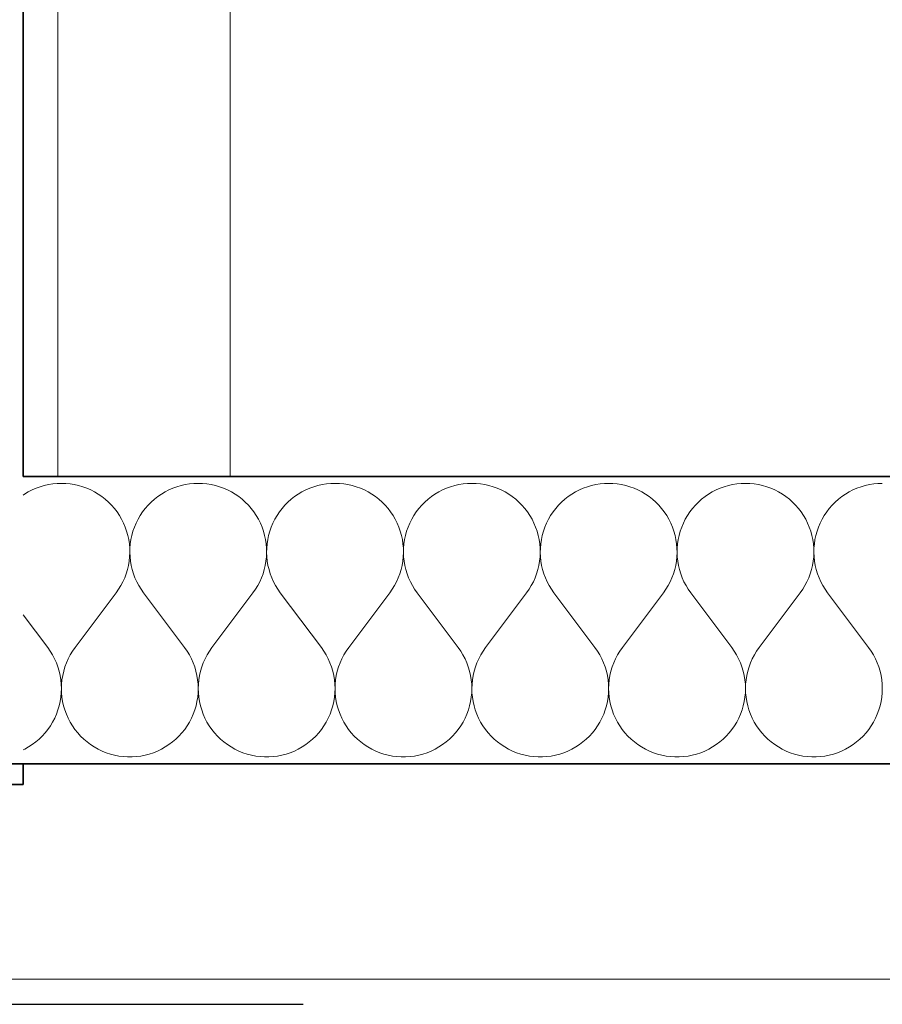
# Model space of a CAD drawing. Header units: millimetres. Extents: x -34676 to 172266, y 39940 to 476087.
# Tile 123 of 256: x 50406 to 51007, y 276975 to 277661. Entities that reach past the tile are written whole.
import ezdxf

# ---------------------------------------------------------------- set-up
doc = ezdxf.new("R2010")
doc.units = ezdxf.units.MM
doc.header["$MEASUREMENT"] = 0
for name, color, linetype in [('#podkład', 252, 'Continuous'), ('- A - ocieplenie', 7, 'Continuous'), ('- ZT- opisy', 7, 'Continuous'), ('Konstrukcja - Ściany zewnętrzne', 7, 'Continuous'), ('Okna Archicada', 7, 'Continuous')]:
    doc.layers.add(name, color=color, linetype=linetype)

# ---------------------------------------------------------------- blocks, each defined once
blk = doc.blocks.new('UHYGFFFF')
at = {"layer": '- A - ocieplenie', "color": 252, "linetype": 'Continuous', "lineweight": 20, "ltscale": 100}
for p, q in [((50041.73, 396182.04), (50041.73, 383482.63)), ((50161.73, 383482.63), (50161.73, 396182.04)), ((50041.73, 383482.63), (50161.73, 383482.63))]:
    blk.add_line(p, q, dxfattribs=at)
at = {"layer": '- A - ocieplenie', "color": 252, "linetype": 'Continuous', "lineweight": 35, "ltscale": 100}
for p, q in [((50017.56, 383482.63), (50017.56, 396062.63)), ((51148.3, 383482.63), (50017.56, 383482.63)), ((50017.56, 383282.63), (51148.3, 383282.63)), ((50017.56, 383268.13), (50017.56, 383282.63)), ((49817.56, 383268.13), (50017.56, 383268.13))]:
    blk.add_line(p, q, dxfattribs=at)
at = {"layer": '- A - ocieplenie', "color": 252, "linetype": 'Continuous', "lineweight": 13, "ltscale": 100}
for p, q in [((50035.23, 383477.02), (50032.29, 383476.35)), ((50038.2, 383477.49), (50035.23, 383477.02)), ((50041.2, 383477.78), (50038.2, 383477.49)), ((50044.21, 383477.87), (50041.2, 383477.78)), ((50047.22, 383477.78), (50044.21, 383477.87)), ((50050.22, 383477.49), (50047.22, 383477.78)), ((50053.19, 383477.02), (50050.22, 383477.49)), ((50056.13, 383476.35), (50053.19, 383477.02)), ((50130.46, 383477.02), (50127.53, 383476.35)), ((50133.44, 383477.49), (50130.46, 383477.02)), ((50136.44, 383477.78), (50133.44, 383477.49)), ((50139.45, 383477.87), (50136.44, 383477.78)), ((50142.46, 383477.78), (50139.45, 383477.87)), ((50145.46, 383477.49), (50142.46, 383477.78)), ((50148.43, 383477.02), (50145.46, 383477.49)), ((50151.37, 383476.35), (50148.43, 383477.02)), ((50225.7, 383477.02), (50222.76, 383476.35)), ((50228.68, 383477.49), (50225.7, 383477.02)), ((50231.68, 383477.78), (50228.68, 383477.49)), ((50234.69, 383477.87), (50231.68, 383477.78)), ((50237.7, 383477.78), (50234.69, 383477.87)), ((50240.7, 383477.49), (50237.7, 383477.78)), ((50243.67, 383477.02), (50240.7, 383477.49)), ((50246.61, 383476.35), (50243.67, 383477.02)), ((50320.94, 383477.02), (50318, 383476.35)), ((50323.92, 383477.49), (50320.94, 383477.02)), ((50326.91, 383477.78), (50323.92, 383477.49)), ((50329.92, 383477.87), (50326.91, 383477.78)), ((50332.94, 383477.78), (50329.92, 383477.87)), ((50335.93, 383477.49), (50332.94, 383477.78)), ((50338.91, 383477.02), (50335.93, 383477.49)), ((50341.85, 383476.35), (50338.91, 383477.02)), ((50416.18, 383477.02), (50413.24, 383476.35)), ((50419.15, 383477.49), (50416.18, 383477.02)), ((50422.15, 383477.78), (50419.15, 383477.49)), ((50425.16, 383477.87), (50422.15, 383477.78)), ((50428.17, 383477.78), (50425.16, 383477.87)), ((50431.17, 383477.49), (50428.17, 383477.78)), ((50434.15, 383477.02), (50431.17, 383477.49)), ((50437.09, 383476.35), (50434.15, 383477.02)), ((50511.42, 383477.02), (50508.48, 383476.35)), ((50514.39, 383477.49), (50511.42, 383477.02)), ((50517.39, 383477.78), (50514.39, 383477.49)), ((50520.4, 383477.87), (50517.39, 383477.78)), ((50523.41, 383477.78), (50520.4, 383477.87)), ((50526.41, 383477.49), (50523.41, 383477.78)), ((50529.38, 383477.02), (50526.41, 383477.49)), ((50532.32, 383476.35), (50529.38, 383477.02)), ((50606.66, 383477.02), (50603.72, 383476.35)), ((50609.63, 383477.49), (50606.66, 383477.02)), ((50612.63, 383477.78), (50609.63, 383477.49)), ((50615.64, 383477.87), (50612.63, 383477.78)), ((50018.54, 383470.36), (50017.56, 383469.69)), ((50021.12, 383471.9), (50018.54, 383470.36)), ((50023.8, 383473.28), (50021.12, 383471.9)), ((50026.57, 383474.48), (50023.8, 383473.28)), ((50029.4, 383475.51), (50026.57, 383474.48)), ((50032.29, 383476.35), (50029.4, 383475.51)), ((50059.02, 383475.51), (50056.13, 383476.35)), ((50061.86, 383474.48), (50059.02, 383475.51)), ((50064.62, 383473.28), (50061.86, 383474.48)), ((50067.3, 383471.9), (50064.62, 383473.28)), ((50069.88, 383470.36), (50067.3, 383471.9)), ((50072.37, 383468.65), (50069.88, 383470.36)), ((50113.78, 383470.36), (50111.29, 383468.65)), ((50116.36, 383471.9), (50113.78, 383470.36)), ((50119.04, 383473.28), (50116.36, 383471.9)), ((50121.8, 383474.48), (50119.04, 383473.28)), ((50124.64, 383475.51), (50121.8, 383474.48)), ((50127.53, 383476.35), (50124.64, 383475.51)), ((50154.26, 383475.51), (50151.37, 383476.35)), ((50157.09, 383474.48), (50154.26, 383475.51)), ((50159.85, 383473.28), (50157.09, 383474.48)), ((50162.53, 383471.9), (50159.85, 383473.28)), ((50165.12, 383470.36), (50162.53, 383471.9)), ((50167.61, 383468.65), (50165.12, 383470.36)), ((50209.01, 383470.36), (50206.53, 383468.65)), ((50211.6, 383471.9), (50209.01, 383470.36)), ((50214.28, 383473.28), (50211.6, 383471.9)), ((50217.04, 383474.48), (50214.28, 383473.28)), ((50219.87, 383475.51), (50217.04, 383474.48)), ((50222.76, 383476.35), (50219.87, 383475.51)), ((50249.5, 383475.51), (50246.61, 383476.35)), ((50252.33, 383474.48), (50249.5, 383475.51)), ((50255.09, 383473.28), (50252.33, 383474.48)), ((50257.77, 383471.9), (50255.09, 383473.28)), ((50260.36, 383470.36), (50257.77, 383471.9)), ((50262.84, 383468.65), (50260.36, 383470.36)), ((50304.25, 383470.36), (50301.77, 383468.65)), ((50306.84, 383471.9), (50304.25, 383470.36)), ((50309.52, 383473.28), (50306.84, 383471.9)), ((50312.28, 383474.48), (50309.52, 383473.28)), ((50315.11, 383475.51), (50312.28, 383474.48)), ((50318, 383476.35), (50315.11, 383475.51)), ((50344.74, 383475.51), (50341.85, 383476.35)), ((50347.57, 383474.48), (50344.74, 383475.51)), ((50350.33, 383473.28), (50347.57, 383474.48)), ((50353.01, 383471.9), (50350.33, 383473.28)), ((50355.6, 383470.36), (50353.01, 383471.9)), ((50358.08, 383468.65), (50355.6, 383470.36)), ((50399.49, 383470.36), (50397.01, 383468.65)), ((50402.08, 383471.9), (50399.49, 383470.36)), ((50404.76, 383473.28), (50402.08, 383471.9)), ((50407.52, 383474.48), (50404.76, 383473.28)), ((50410.35, 383475.51), (50407.52, 383474.48)), ((50413.24, 383476.35), (50410.35, 383475.51)), ((50439.98, 383475.51), (50437.09, 383476.35)), ((50442.81, 383474.48), (50439.98, 383475.51)), ((50445.57, 383473.28), (50442.81, 383474.48)), ((50448.25, 383471.9), (50445.57, 383473.28)), ((50450.84, 383470.36), (50448.25, 383471.9)), ((50453.32, 383468.65), (50450.84, 383470.36)), ((50494.73, 383470.36), (50492.24, 383468.65)), ((50497.32, 383471.9), (50494.73, 383470.36)), ((50499.99, 383473.28), (50497.32, 383471.9)), ((50502.76, 383474.48), (50499.99, 383473.28)), ((50505.59, 383475.51), (50502.76, 383474.48)), ((50508.48, 383476.35), (50505.59, 383475.51)), ((50535.21, 383475.51), (50532.32, 383476.35)), ((50538.05, 383474.48), (50535.21, 383475.51)), ((50540.81, 383473.28), (50538.05, 383474.48)), ((50543.49, 383471.9), (50540.81, 383473.28)), ((50546.07, 383470.36), (50543.49, 383471.9)), ((50548.56, 383468.65), (50546.07, 383470.36)), ((50589.97, 383470.36), (50587.48, 383468.65)), ((50592.55, 383471.9), (50589.97, 383470.36)), ((50595.23, 383473.28), (50592.55, 383471.9)), ((50597.99, 383474.48), (50595.23, 383473.28)), ((50600.83, 383475.51), (50597.99, 383474.48)), ((50603.72, 383476.35), (50600.83, 383475.51)), ((50074.74, 383466.8), (50072.37, 383468.65)), ((50076.99, 383464.79), (50074.74, 383466.8)), ((50079.11, 383462.65), (50076.99, 383464.79)), ((50106.67, 383464.79), (50104.55, 383462.65)), ((50108.92, 383466.8), (50106.67, 383464.79)), ((50111.29, 383468.65), (50108.92, 383466.8)), ((50169.98, 383466.8), (50167.61, 383468.65)), ((50172.23, 383464.79), (50169.98, 383466.8)), ((50174.34, 383462.65), (50172.23, 383464.79)), ((50201.91, 383464.79), (50199.79, 383462.65)), ((50204.16, 383466.8), (50201.91, 383464.79)), ((50206.53, 383468.65), (50204.16, 383466.8)), ((50265.21, 383466.8), (50262.84, 383468.65)), ((50267.46, 383464.79), (50265.21, 383466.8)), ((50269.58, 383462.65), (50267.46, 383464.79)), ((50297.15, 383464.79), (50295.03, 383462.65)), ((50299.4, 383466.8), (50297.15, 383464.79)), ((50301.77, 383468.65), (50299.4, 383466.8)), ((50360.45, 383466.8), (50358.08, 383468.65)), ((50362.7, 383464.79), (50360.45, 383466.8)), ((50364.82, 383462.65), (50362.7, 383464.79)), ((50392.38, 383464.79), (50390.27, 383462.65)), ((50394.63, 383466.8), (50392.38, 383464.79)), ((50397.01, 383468.65), (50394.63, 383466.8)), ((50455.69, 383466.8), (50453.32, 383468.65)), ((50457.94, 383464.79), (50455.69, 383466.8)), ((50460.06, 383462.65), (50457.94, 383464.79)), ((50487.62, 383464.79), (50485.5, 383462.65)), ((50489.87, 383466.8), (50487.62, 383464.79)), ((50492.24, 383468.65), (50489.87, 383466.8)), ((50550.93, 383466.8), (50548.56, 383468.65)), ((50553.18, 383464.79), (50550.93, 383466.8)), ((50555.3, 383462.65), (50553.18, 383464.79)), ((50582.86, 383464.79), (50580.74, 383462.65)), ((50585.11, 383466.8), (50582.86, 383464.79)), ((50587.48, 383468.65), (50585.11, 383466.8)), ((50081.09, 383460.38), (50079.11, 383462.65)), ((50082.92, 383457.99), (50081.09, 383460.38)), ((50084.59, 383455.49), (50082.92, 383457.99)), ((50100.74, 383457.99), (50099.07, 383455.49)), ((50102.57, 383460.38), (50100.74, 383457.99)), ((50104.55, 383462.65), (50102.57, 383460.38)), ((50176.32, 383460.38), (50174.34, 383462.65)), ((50178.15, 383457.99), (50176.32, 383460.38)), ((50179.83, 383455.49), (50178.15, 383457.99)), ((50195.98, 383457.99), (50194.3, 383455.49)), ((50197.81, 383460.38), (50195.98, 383457.99)), ((50199.79, 383462.65), (50197.81, 383460.38)), ((50271.56, 383460.38), (50269.58, 383462.65)), ((50273.39, 383457.99), (50271.56, 383460.38)), ((50275.07, 383455.49), (50273.39, 383457.99)), ((50291.22, 383457.99), (50289.54, 383455.49)), ((50293.05, 383460.38), (50291.22, 383457.99)), ((50295.03, 383462.65), (50293.05, 383460.38)), ((50366.8, 383460.38), (50364.82, 383462.65)), ((50368.63, 383457.99), (50366.8, 383460.38)), ((50370.31, 383455.49), (50368.63, 383457.99)), ((50386.46, 383457.99), (50384.78, 383455.49)), ((50388.29, 383460.38), (50386.46, 383457.99)), ((50390.27, 383462.65), (50388.29, 383460.38)), ((50462.04, 383460.38), (50460.06, 383462.65)), ((50463.87, 383457.99), (50462.04, 383460.38)), ((50465.54, 383455.49), (50463.87, 383457.99)), ((50481.69, 383457.99), (50480.02, 383455.49)), ((50483.53, 383460.38), (50481.69, 383457.99)), ((50485.5, 383462.65), (50483.53, 383460.38)), ((50557.28, 383460.38), (50555.3, 383462.65)), ((50559.11, 383457.99), (50557.28, 383460.38)), ((50560.78, 383455.49), (50559.11, 383457.99)), ((50576.93, 383457.99), (50575.26, 383455.49)), ((50578.76, 383460.38), (50576.93, 383457.99)), ((50580.74, 383462.65), (50578.76, 383460.38)), ((50086.11, 383452.88), (50084.59, 383455.49)), ((50087.45, 383450.19), (50086.11, 383452.88)), ((50088.63, 383447.42), (50087.45, 383450.19)), ((50096.2, 383450.19), (50095.03, 383447.42)), ((50097.55, 383452.88), (50096.2, 383450.19)), ((50099.07, 383455.49), (50097.55, 383452.88)), ((50181.35, 383452.88), (50179.83, 383455.49)), ((50182.69, 383450.19), (50181.35, 383452.88)), ((50183.87, 383447.42), (50182.69, 383450.19)), ((50191.44, 383450.19), (50190.27, 383447.42)), ((50192.79, 383452.88), (50191.44, 383450.19)), ((50194.3, 383455.49), (50192.79, 383452.88)), ((50276.58, 383452.88), (50275.07, 383455.49)), ((50277.93, 383450.19), (50276.58, 383452.88)), ((50279.1, 383447.42), (50277.93, 383450.19)), ((50286.68, 383450.19), (50285.51, 383447.42)), ((50288.03, 383452.88), (50286.68, 383450.19)), ((50289.54, 383455.49), (50288.03, 383452.88)), ((50371.82, 383452.88), (50370.31, 383455.49)), ((50373.17, 383450.19), (50371.82, 383452.88)), ((50374.34, 383447.42), (50373.17, 383450.19)), ((50381.92, 383450.19), (50380.74, 383447.42)), ((50383.27, 383452.88), (50381.92, 383450.19)), ((50384.78, 383455.49), (50383.27, 383452.88)), ((50467.06, 383452.88), (50465.54, 383455.49)), ((50468.41, 383450.19), (50467.06, 383452.88)), ((50469.58, 383447.42), (50468.41, 383450.19)), ((50477.16, 383450.19), (50475.98, 383447.42)), ((50478.5, 383452.88), (50477.16, 383450.19)), ((50480.02, 383455.49), (50478.5, 383452.88)), ((50562.3, 383452.88), (50560.78, 383455.49)), ((50563.64, 383450.19), (50562.3, 383452.88)), ((50564.82, 383447.42), (50563.64, 383450.19)), ((50572.39, 383450.19), (50571.22, 383447.42)), ((50573.74, 383452.88), (50572.39, 383450.19)), ((50575.26, 383455.49), (50573.74, 383452.88)), ((50089.62, 383444.57), (50088.63, 383447.42)), ((50090.44, 383441.67), (50089.62, 383444.57)), ((50094.03, 383444.57), (50093.22, 383441.67)), ((50095.03, 383447.42), (50094.03, 383444.57)), ((50184.86, 383444.57), (50183.87, 383447.42)), ((50185.68, 383441.67), (50184.86, 383444.57)), ((50189.27, 383444.57), (50188.46, 383441.67)), ((50190.27, 383447.42), (50189.27, 383444.57)), ((50280.1, 383444.57), (50279.1, 383447.42)), ((50280.92, 383441.67), (50280.1, 383444.57)), ((50284.51, 383444.57), (50283.7, 383441.67)), ((50285.51, 383447.42), (50284.51, 383444.57)), ((50375.34, 383444.57), (50374.34, 383447.42)), ((50376.15, 383441.67), (50375.34, 383444.57)), ((50379.75, 383444.57), (50378.93, 383441.67)), ((50380.74, 383447.42), (50379.75, 383444.57)), ((50470.58, 383444.57), (50469.58, 383447.42)), ((50471.39, 383441.67), (50470.58, 383444.57)), ((50474.99, 383444.57), (50474.17, 383441.67)), ((50475.98, 383447.42), (50474.99, 383444.57)), ((50565.82, 383444.57), (50564.82, 383447.42)), ((50566.63, 383441.67), (50565.82, 383444.57)), ((50570.22, 383444.57), (50569.41, 383441.67)), ((50571.22, 383447.42), (50570.22, 383444.57)), ((50091.07, 383438.73), (50090.44, 383441.67)), ((50091.51, 383435.75), (50091.07, 383438.73)), ((50091.76, 383432.75), (50091.51, 383435.75)), ((50092.15, 383435.75), (50091.89, 383432.75)), ((50092.59, 383438.73), (50092.15, 383435.75)), ((50093.22, 383441.67), (50092.59, 383438.73)), ((50186.31, 383438.73), (50185.68, 383441.67)), ((50186.75, 383435.75), (50186.31, 383438.73)), ((50187, 383432.75), (50186.75, 383435.75)), ((50187.39, 383435.75), (50187.13, 383432.75)), ((50187.83, 383438.73), (50187.39, 383435.75)), ((50188.46, 383441.67), (50187.83, 383438.73)), ((50281.55, 383438.73), (50280.92, 383441.67)), ((50281.99, 383435.75), (50281.55, 383438.73)), ((50282.24, 383432.75), (50281.99, 383435.75)), ((50282.62, 383435.75), (50282.37, 383432.75)), ((50283.07, 383438.73), (50282.62, 383435.75)), ((50283.7, 383441.67), (50283.07, 383438.73)), ((50376.78, 383438.73), (50376.15, 383441.67)), ((50377.23, 383435.75), (50376.78, 383438.73)), ((50377.48, 383432.75), (50377.23, 383435.75)), ((50377.86, 383435.75), (50377.61, 383432.75)), ((50378.3, 383438.73), (50377.86, 383435.75)), ((50378.93, 383441.67), (50378.3, 383438.73)), ((50472.02, 383438.73), (50471.39, 383441.67)), ((50472.46, 383435.75), (50472.02, 383438.73)), ((50472.72, 383432.75), (50472.46, 383435.75)), ((50473.1, 383435.75), (50472.85, 383432.75)), ((50473.54, 383438.73), (50473.1, 383435.75)), ((50474.17, 383441.67), (50473.54, 383438.73)), ((50567.26, 383438.73), (50566.63, 383441.67)), ((50567.7, 383435.75), (50567.26, 383438.73)), ((50567.95, 383432.75), (50567.7, 383435.75)), ((50568.34, 383435.75), (50568.09, 383432.75)), ((50568.78, 383438.73), (50568.34, 383435.75)), ((50569.41, 383441.67), (50568.78, 383438.73)), ((50091.7, 383426.73), (50091.83, 383429.74)), ((50091.83, 383429.74), (50091.76, 383432.75)), ((50091.89, 383432.75), (50091.83, 383429.74)), ((50091.83, 383429.74), (50091.96, 383426.73)), ((50186.94, 383426.73), (50187.06, 383429.74)), ((50187.06, 383429.74), (50187, 383432.75)), ((50187.13, 383432.75), (50187.07, 383429.74)), ((50187.07, 383429.74), (50187.2, 383426.73)), ((50282.17, 383426.73), (50282.3, 383429.74)), ((50282.3, 383429.74), (50282.24, 383432.75)), ((50282.37, 383432.75), (50282.31, 383429.74)), ((50282.31, 383429.74), (50282.44, 383426.73)), ((50377.41, 383426.73), (50377.54, 383429.74)), ((50377.54, 383429.74), (50377.48, 383432.75)), ((50377.61, 383432.75), (50377.55, 383429.74)), ((50377.55, 383429.74), (50377.67, 383426.73)), ((50472.65, 383426.73), (50472.78, 383429.74)), ((50472.78, 383429.74), (50472.72, 383432.75)), ((50472.85, 383432.75), (50472.78, 383429.74)), ((50472.78, 383429.74), (50472.91, 383426.73)), ((50567.89, 383426.73), (50568.02, 383429.74)), ((50568.02, 383429.74), (50567.95, 383432.75)), ((50568.09, 383432.75), (50568.02, 383429.74)), ((50568.02, 383429.74), (50568.15, 383426.73)), ((50090.87, 383420.76), (50091.38, 383423.73)), ((50091.38, 383423.73), (50091.7, 383426.73)), ((50091.96, 383426.73), (50092.28, 383423.73)), ((50092.28, 383423.73), (50092.78, 383420.76)), ((50186.11, 383420.76), (50186.62, 383423.73)), ((50186.62, 383423.73), (50186.94, 383426.73)), ((50187.2, 383426.73), (50187.52, 383423.73)), ((50187.52, 383423.73), (50188.02, 383420.76)), ((50281.35, 383420.76), (50281.86, 383423.73)), ((50281.86, 383423.73), (50282.17, 383426.73)), ((50282.44, 383426.73), (50282.75, 383423.73)), ((50282.75, 383423.73), (50283.26, 383420.76)), ((50376.59, 383420.76), (50377.1, 383423.73)), ((50377.1, 383423.73), (50377.41, 383426.73)), ((50377.67, 383426.73), (50377.99, 383423.73)), ((50377.99, 383423.73), (50378.5, 383420.76)), ((50471.83, 383420.76), (50472.33, 383423.73)), ((50472.33, 383423.73), (50472.65, 383426.73)), ((50472.91, 383426.73), (50473.23, 383423.73)), ((50473.23, 383423.73), (50473.74, 383420.76)), ((50567.06, 383420.76), (50567.57, 383423.73)), ((50567.57, 383423.73), (50567.89, 383426.73)), ((50568.15, 383426.73), (50568.47, 383423.73)), ((50568.47, 383423.73), (50568.98, 383420.76)), ((50088.25, 383412.13), (50089.3, 383414.95)), ((50089.3, 383414.95), (50090.18, 383417.83)), ((50090.18, 383417.83), (50090.87, 383420.76)), ((50092.78, 383420.76), (50093.48, 383417.83)), ((50093.48, 383417.83), (50094.36, 383414.95)), ((50094.36, 383414.95), (50095.41, 383412.13)), ((50183.48, 383412.13), (50184.54, 383414.95)), ((50184.54, 383414.95), (50185.42, 383417.83)), ((50185.42, 383417.83), (50186.11, 383420.76)), ((50188.02, 383420.76), (50188.72, 383417.83)), ((50188.72, 383417.83), (50189.59, 383414.95)), ((50189.59, 383414.95), (50190.65, 383412.13)), ((50278.72, 383412.13), (50279.78, 383414.95)), ((50279.78, 383414.95), (50280.66, 383417.83)), ((50280.66, 383417.83), (50281.35, 383420.76)), ((50283.26, 383420.76), (50283.95, 383417.83)), ((50283.95, 383417.83), (50284.83, 383414.95)), ((50284.83, 383414.95), (50285.89, 383412.13)), ((50373.96, 383412.13), (50375.02, 383414.95)), ((50375.02, 383414.95), (50375.89, 383417.83)), ((50375.89, 383417.83), (50376.59, 383420.76)), ((50378.5, 383420.76), (50379.19, 383417.83)), ((50379.19, 383417.83), (50380.07, 383414.95)), ((50380.07, 383414.95), (50381.13, 383412.13)), ((50469.2, 383412.13), (50470.26, 383414.95)), ((50470.26, 383414.95), (50471.13, 383417.83)), ((50471.13, 383417.83), (50471.83, 383420.76)), ((50473.74, 383420.76), (50474.43, 383417.83)), ((50474.43, 383417.83), (50475.31, 383414.95)), ((50475.31, 383414.95), (50476.37, 383412.13)), ((50564.44, 383412.13), (50565.49, 383414.95)), ((50565.49, 383414.95), (50566.37, 383417.83)), ((50566.37, 383417.83), (50567.06, 383420.76)), ((50568.98, 383420.76), (50569.67, 383417.83)), ((50569.67, 383417.83), (50570.55, 383414.95)), ((50570.55, 383414.95), (50571.6, 383412.13)), ((50085.61, 383406.72), (50087.01, 383409.38)), ((50087.01, 383409.38), (50088.25, 383412.13)), ((50095.41, 383412.13), (50096.65, 383409.38)), ((50096.65, 383409.38), (50098.05, 383406.72)), ((50180.84, 383406.72), (50182.25, 383409.38)), ((50182.25, 383409.38), (50183.48, 383412.13)), ((50190.65, 383412.13), (50191.89, 383409.38)), ((50191.89, 383409.38), (50193.29, 383406.72)), ((50276.08, 383406.72), (50277.49, 383409.38)), ((50277.49, 383409.38), (50278.72, 383412.13)), ((50285.89, 383412.13), (50287.12, 383409.38)), ((50287.12, 383409.38), (50288.53, 383406.72)), ((50371.32, 383406.72), (50372.73, 383409.38)), ((50372.73, 383409.38), (50373.96, 383412.13)), ((50381.13, 383412.13), (50382.36, 383409.38)), ((50382.36, 383409.38), (50383.77, 383406.72)), ((50466.56, 383406.72), (50467.96, 383409.38)), ((50467.96, 383409.38), (50469.2, 383412.13)), ((50476.37, 383412.13), (50477.6, 383409.38)), ((50477.6, 383409.38), (50479, 383406.72)), ((50561.8, 383406.72), (50563.2, 383409.38)), ((50563.2, 383409.38), (50564.44, 383412.13)), ((50571.6, 383412.13), (50572.84, 383409.38)), ((50572.84, 383409.38), (50574.24, 383406.72)), ((50053.73, 383363.58), (50082.31, 383401.68)), ((50082.31, 383401.68), (50084.04, 383404.15)), ((50084.04, 383404.15), (50085.61, 383406.72)), ((50098.05, 383406.72), (50099.62, 383404.15)), ((50099.62, 383404.15), (50101.35, 383401.68)), ((50129.92, 383363.58), (50101.35, 383401.68)), ((50148.97, 383363.58), (50177.54, 383401.68)), ((50177.54, 383401.68), (50179.27, 383404.15)), ((50179.27, 383404.15), (50180.84, 383406.72)), ((50193.29, 383406.72), (50194.86, 383404.15)), ((50194.86, 383404.15), (50196.59, 383401.68)), ((50225.16, 383363.58), (50196.59, 383401.68)), ((50244.21, 383363.58), (50272.78, 383401.68)), ((50272.78, 383401.68), (50274.51, 383404.15)), ((50274.51, 383404.15), (50276.08, 383406.72)), ((50288.53, 383406.72), (50290.1, 383404.15)), ((50290.1, 383404.15), (50291.83, 383401.68)), ((50320.4, 383363.58), (50291.83, 383401.68)), ((50339.45, 383363.58), (50368.02, 383401.68)), ((50368.02, 383401.68), (50369.75, 383404.15)), ((50369.75, 383404.15), (50371.32, 383406.72)), ((50383.77, 383406.72), (50385.34, 383404.15)), ((50385.34, 383404.15), (50387.07, 383401.68)), ((50415.64, 383363.58), (50387.07, 383401.68)), ((50434.69, 383363.58), (50463.26, 383401.68)), ((50463.26, 383401.68), (50464.99, 383404.15)), ((50464.99, 383404.15), (50466.56, 383406.72)), ((50479, 383406.72), (50480.58, 383404.15)), ((50480.58, 383404.15), (50482.31, 383401.68)), ((50510.88, 383363.58), (50482.31, 383401.68)), ((50529.92, 383363.58), (50558.5, 383401.68)), ((50558.5, 383401.68), (50560.23, 383404.15)), ((50560.23, 383404.15), (50561.8, 383406.72)), ((50574.24, 383406.72), (50575.81, 383404.15)), ((50575.81, 383404.15), (50577.54, 383401.68)), ((50606.12, 383363.58), (50577.54, 383401.68)), ((50034.69, 383363.58), (50017.56, 383386.42)), ((50036.44, 383361.08), (50034.69, 383363.58)), ((50038.03, 383358.47), (50036.44, 383361.08)), ((50051.98, 383361.08), (50050.39, 383358.47)), ((50053.73, 383363.58), (50051.98, 383361.08)), ((50131.68, 383361.08), (50129.92, 383363.58)), ((50133.27, 383358.47), (50131.68, 383361.08)), ((50147.22, 383361.08), (50145.63, 383358.47)), ((50148.97, 383363.58), (50147.22, 383361.08)), ((50226.92, 383361.08), (50225.16, 383363.58)), ((50228.51, 383358.47), (50226.92, 383361.08)), ((50242.46, 383361.08), (50240.87, 383358.47)), ((50244.21, 383363.58), (50242.46, 383361.08)), ((50322.15, 383361.08), (50320.4, 383363.58)), ((50323.74, 383358.47), (50322.15, 383361.08)), ((50337.69, 383361.08), (50336.1, 383358.47)), ((50339.45, 383363.58), (50337.69, 383361.08)), ((50417.39, 383361.08), (50415.64, 383363.58)), ((50418.98, 383358.47), (50417.39, 383361.08)), ((50432.93, 383361.08), (50431.34, 383358.47)), ((50434.69, 383363.58), (50432.93, 383361.08)), ((50512.63, 383361.08), (50510.88, 383363.58)), ((50514.22, 383358.47), (50512.63, 383361.08)), ((50528.17, 383361.08), (50526.58, 383358.47)), ((50529.92, 383363.58), (50528.17, 383361.08)), ((50607.87, 383361.08), (50606.12, 383363.58)), ((50609.46, 383358.47), (50607.87, 383361.08)), ((50039.45, 383355.77), (50038.03, 383358.47)), ((50040.69, 383352.98), (50039.45, 383355.77)), ((50048.97, 383355.77), (50047.73, 383352.98)), ((50050.39, 383358.47), (50048.97, 383355.77)), ((50134.69, 383355.77), (50133.27, 383358.47)), ((50135.93, 383352.98), (50134.69, 383355.77)), ((50144.21, 383355.77), (50142.97, 383352.98)), ((50145.63, 383358.47), (50144.21, 383355.77)), ((50229.93, 383355.77), (50228.51, 383358.47)), ((50231.17, 383352.98), (50229.93, 383355.77)), ((50239.45, 383355.77), (50238.2, 383352.98)), ((50240.87, 383358.47), (50239.45, 383355.77)), ((50325.16, 383355.77), (50323.74, 383358.47)), ((50326.41, 383352.98), (50325.16, 383355.77)), ((50334.68, 383355.77), (50333.44, 383352.98)), ((50336.1, 383358.47), (50334.68, 383355.77)), ((50420.4, 383355.77), (50418.98, 383358.47)), ((50421.65, 383352.98), (50420.4, 383355.77)), ((50429.92, 383355.77), (50428.68, 383352.98)), ((50431.34, 383358.47), (50429.92, 383355.77)), ((50515.64, 383355.77), (50514.22, 383358.47)), ((50516.88, 383352.98), (50515.64, 383355.77)), ((50525.16, 383355.77), (50523.92, 383352.98)), ((50526.58, 383358.47), (50525.16, 383355.77)), ((50610.88, 383355.77), (50609.46, 383358.47)), ((50612.12, 383352.98), (50610.88, 383355.77)), ((50041.75, 383350.11), (50040.69, 383352.98)), ((50042.63, 383347.18), (50041.75, 383350.11)), ((50043.31, 383344.2), (50042.63, 383347.18)), ((50045.79, 383347.18), (50045.11, 383344.2)), ((50046.67, 383350.11), (50045.79, 383347.18)), ((50047.73, 383352.98), (50046.67, 383350.11)), ((50136.99, 383350.11), (50135.93, 383352.98)), ((50137.87, 383347.18), (50136.99, 383350.11)), ((50138.55, 383344.2), (50137.87, 383347.18)), ((50141.03, 383347.18), (50140.34, 383344.2)), ((50141.9, 383350.11), (50141.03, 383347.18)), ((50142.97, 383352.98), (50141.9, 383350.11)), ((50232.23, 383350.11), (50231.17, 383352.98)), ((50233.11, 383347.18), (50232.23, 383350.11)), ((50233.79, 383344.2), (50233.11, 383347.18)), ((50236.27, 383347.18), (50235.58, 383344.2)), ((50237.14, 383350.11), (50236.27, 383347.18)), ((50238.2, 383352.98), (50237.14, 383350.11)), ((50327.47, 383350.11), (50326.41, 383352.98)), ((50328.34, 383347.18), (50327.47, 383350.11)), ((50329.03, 383344.2), (50328.34, 383347.18)), ((50331.51, 383347.18), (50330.82, 383344.2)), ((50332.38, 383350.11), (50331.51, 383347.18)), ((50333.44, 383352.98), (50332.38, 383350.11)), ((50422.71, 383350.11), (50421.65, 383352.98)), ((50423.58, 383347.18), (50422.71, 383350.11)), ((50424.27, 383344.2), (50423.58, 383347.18)), ((50426.74, 383347.18), (50426.06, 383344.2)), ((50427.62, 383350.11), (50426.74, 383347.18)), ((50428.68, 383352.98), (50427.62, 383350.11)), ((50517.94, 383350.11), (50516.88, 383352.98)), ((50518.82, 383347.18), (50517.94, 383350.11)), ((50519.51, 383344.2), (50518.82, 383347.18)), ((50521.98, 383347.18), (50521.3, 383344.2)), ((50522.86, 383350.11), (50521.98, 383347.18)), ((50523.92, 383352.98), (50522.86, 383350.11)), ((50613.18, 383350.11), (50612.12, 383352.98)), ((50614.06, 383347.18), (50613.18, 383350.11)), ((50614.74, 383344.2), (50614.06, 383347.18)), ((50043.81, 383341.19), (50043.31, 383344.2)), ((50044.11, 383338.15), (50043.81, 383341.19)), ((50044.61, 383341.19), (50044.31, 383338.15)), ((50045.11, 383344.2), (50044.61, 383341.19)), ((50139.05, 383341.19), (50138.55, 383344.2)), ((50139.35, 383338.15), (50139.05, 383341.19)), ((50139.85, 383341.19), (50139.55, 383338.15)), ((50140.34, 383344.2), (50139.85, 383341.19)), ((50234.28, 383341.19), (50233.79, 383344.2)), ((50234.58, 383338.15), (50234.28, 383341.19)), ((50235.09, 383341.19), (50234.79, 383338.15)), ((50235.58, 383344.2), (50235.09, 383341.19)), ((50329.52, 383341.19), (50329.03, 383344.2)), ((50329.82, 383338.15), (50329.52, 383341.19)), ((50330.33, 383341.19), (50330.03, 383338.15)), ((50330.82, 383344.2), (50330.33, 383341.19)), ((50424.76, 383341.19), (50424.27, 383344.2)), ((50425.06, 383338.15), (50424.76, 383341.19)), ((50425.56, 383341.19), (50425.27, 383338.15)), ((50426.06, 383344.2), (50425.56, 383341.19)), ((50520, 383341.19), (50519.51, 383344.2)), ((50520.3, 383338.15), (50520, 383341.19)), ((50520.8, 383341.19), (50520.5, 383338.15)), ((50521.3, 383344.2), (50520.8, 383341.19)), ((50615.24, 383341.19), (50614.74, 383344.2)), ((50615.54, 383338.15), (50615.24, 383341.19)), ((50044.21, 383335.09), (50044.11, 383338.15)), ((50044.12, 383332.04), (50044.21, 383335.09)), ((50044.31, 383338.15), (50044.21, 383335.09)), ((50044.21, 383335.09), (50044.3, 383332.04)), ((50139.45, 383335.09), (50139.35, 383338.15)), ((50139.36, 383332.04), (50139.45, 383335.09)), ((50139.55, 383338.15), (50139.45, 383335.09)), ((50139.45, 383335.09), (50139.54, 383332.04)), ((50234.69, 383335.09), (50234.58, 383338.15)), ((50234.59, 383332.04), (50234.69, 383335.09)), ((50234.79, 383338.15), (50234.69, 383335.09)), ((50234.69, 383335.09), (50234.78, 383332.04)), ((50329.92, 383335.09), (50329.82, 383338.15)), ((50329.83, 383332.04), (50329.92, 383335.09)), ((50330.03, 383338.15), (50329.92, 383335.09)), ((50329.92, 383335.09), (50330.02, 383332.04)), ((50425.16, 383335.09), (50425.06, 383338.15)), ((50425.07, 383332.04), (50425.16, 383335.09)), ((50425.27, 383338.15), (50425.16, 383335.09)), ((50425.16, 383335.09), (50425.26, 383332.04)), ((50520.4, 383335.09), (50520.3, 383338.15)), ((50520.31, 383332.04), (50520.4, 383335.09)), ((50520.5, 383338.15), (50520.4, 383335.09)), ((50520.4, 383335.09), (50520.49, 383332.04)), ((50615.64, 383335.09), (50615.54, 383338.15)), ((50615.55, 383332.04), (50615.64, 383335.09)), ((50042.67, 383323), (50043.35, 383325.98)), ((50043.35, 383325.98), (50043.83, 383329)), ((50043.83, 383329), (50044.12, 383332.04)), ((50044.3, 383332.04), (50044.59, 383329)), ((50044.59, 383329), (50045.08, 383325.98)), ((50045.08, 383325.98), (50045.75, 383323)), ((50137.91, 383323), (50138.58, 383325.98)), ((50138.58, 383325.98), (50139.07, 383329)), ((50139.07, 383329), (50139.36, 383332.04)), ((50139.54, 383332.04), (50139.83, 383329)), ((50139.83, 383329), (50140.31, 383325.98)), ((50140.31, 383325.98), (50140.99, 383323)), ((50233.15, 383323), (50233.82, 383325.98)), ((50233.82, 383325.98), (50234.3, 383329)), ((50234.3, 383329), (50234.59, 383332.04)), ((50234.78, 383332.04), (50235.07, 383329)), ((50235.07, 383329), (50235.55, 383325.98)), ((50235.55, 383325.98), (50236.23, 383323)), ((50328.38, 383323), (50329.06, 383325.98)), ((50329.06, 383325.98), (50329.54, 383329)), ((50329.54, 383329), (50329.83, 383332.04)), ((50330.02, 383332.04), (50330.31, 383329)), ((50330.31, 383329), (50330.79, 383325.98)), ((50330.79, 383325.98), (50331.47, 383323)), ((50423.62, 383323), (50424.3, 383325.98)), ((50424.3, 383325.98), (50424.78, 383329)), ((50424.78, 383329), (50425.07, 383332.04)), ((50425.26, 383332.04), (50425.54, 383329)), ((50425.54, 383329), (50426.03, 383325.98)), ((50426.03, 383325.98), (50426.7, 383323)), ((50518.86, 383323), (50519.54, 383325.98)), ((50519.54, 383325.98), (50520.02, 383329)), ((50520.02, 383329), (50520.31, 383332.04)), ((50520.49, 383332.04), (50520.78, 383329)), ((50520.78, 383329), (50521.27, 383325.98)), ((50521.27, 383325.98), (50521.94, 383323)), ((50614.1, 383323), (50614.77, 383325.98)), ((50614.77, 383325.98), (50615.26, 383329)), ((50615.26, 383329), (50615.55, 383332.04)), ((50040.75, 383317.2), (50041.8, 383320.07)), ((50041.8, 383320.07), (50042.67, 383323)), ((50045.75, 383323), (50046.62, 383320.07)), ((50046.62, 383320.07), (50047.67, 383317.2)), ((50135.99, 383317.2), (50137.04, 383320.07)), ((50137.04, 383320.07), (50137.91, 383323)), ((50140.99, 383323), (50141.85, 383320.07)), ((50141.85, 383320.07), (50142.91, 383317.2)), ((50231.23, 383317.2), (50232.28, 383320.07)), ((50232.28, 383320.07), (50233.15, 383323)), ((50236.23, 383323), (50237.09, 383320.07)), ((50237.09, 383320.07), (50238.14, 383317.2)), ((50326.47, 383317.2), (50327.52, 383320.07)), ((50327.52, 383320.07), (50328.38, 383323)), ((50331.47, 383323), (50332.33, 383320.07)), ((50332.33, 383320.07), (50333.38, 383317.2)), ((50421.71, 383317.2), (50422.76, 383320.07)), ((50422.76, 383320.07), (50423.62, 383323)), ((50426.7, 383323), (50427.57, 383320.07)), ((50427.57, 383320.07), (50428.62, 383317.2)), ((50516.94, 383317.2), (50517.99, 383320.07)), ((50517.99, 383320.07), (50518.86, 383323)), ((50521.94, 383323), (50522.81, 383320.07)), ((50522.81, 383320.07), (50523.86, 383317.2)), ((50612.18, 383317.2), (50613.23, 383320.07)), ((50613.23, 383320.07), (50614.1, 383323)), ((50038.11, 383311.69), (50039.52, 383314.4)), ((50039.52, 383314.4), (50040.75, 383317.2)), ((50047.67, 383317.2), (50048.9, 383314.4)), ((50048.9, 383314.4), (50050.31, 383311.69)), ((50133.35, 383311.69), (50134.76, 383314.4)), ((50134.76, 383314.4), (50135.99, 383317.2)), ((50142.91, 383317.2), (50144.14, 383314.4)), ((50144.14, 383314.4), (50145.55, 383311.69)), ((50228.59, 383311.69), (50230, 383314.4)), ((50230, 383314.4), (50231.23, 383317.2)), ((50238.14, 383317.2), (50239.38, 383314.4)), ((50239.38, 383314.4), (50240.79, 383311.69)), ((50323.82, 383311.69), (50325.23, 383314.4)), ((50325.23, 383314.4), (50326.47, 383317.2)), ((50333.38, 383317.2), (50334.62, 383314.4)), ((50334.62, 383314.4), (50336.03, 383311.69)), ((50419.06, 383311.69), (50420.47, 383314.4)), ((50420.47, 383314.4), (50421.71, 383317.2)), ((50428.62, 383317.2), (50429.85, 383314.4)), ((50429.85, 383314.4), (50431.26, 383311.69)), ((50514.3, 383311.69), (50515.71, 383314.4)), ((50515.71, 383314.4), (50516.94, 383317.2)), ((50523.86, 383317.2), (50525.09, 383314.4)), ((50525.09, 383314.4), (50526.5, 383311.69)), ((50609.54, 383311.69), (50610.95, 383314.4)), ((50610.95, 383314.4), (50612.18, 383317.2)), ((50032.88, 383304.18), (50034.78, 383306.57)), ((50034.78, 383306.57), (50036.53, 383309.08)), ((50036.53, 383309.08), (50038.11, 383311.69)), ((50050.31, 383311.69), (50051.89, 383309.08)), ((50051.89, 383309.08), (50053.64, 383306.57)), ((50053.64, 383306.57), (50055.54, 383304.18)), ((50128.12, 383304.18), (50130.02, 383306.57)), ((50130.02, 383306.57), (50131.77, 383309.08)), ((50131.77, 383309.08), (50133.35, 383311.69)), ((50145.55, 383311.69), (50147.13, 383309.08)), ((50147.13, 383309.08), (50148.88, 383306.57)), ((50148.88, 383306.57), (50150.78, 383304.18)), ((50223.36, 383304.18), (50225.26, 383306.57)), ((50225.26, 383306.57), (50227, 383309.08)), ((50227, 383309.08), (50228.59, 383311.69)), ((50240.79, 383311.69), (50242.37, 383309.08)), ((50242.37, 383309.08), (50244.11, 383306.57)), ((50244.11, 383306.57), (50246.02, 383304.18)), ((50318.59, 383304.18), (50320.5, 383306.57)), ((50320.5, 383306.57), (50322.24, 383309.08)), ((50322.24, 383309.08), (50323.82, 383311.69)), ((50336.03, 383311.69), (50337.61, 383309.08)), ((50337.61, 383309.08), (50339.35, 383306.57)), ((50339.35, 383306.57), (50341.26, 383304.18)), ((50413.83, 383304.18), (50415.73, 383306.57)), ((50415.73, 383306.57), (50417.48, 383309.08)), ((50417.48, 383309.08), (50419.06, 383311.69)), ((50431.26, 383311.69), (50432.85, 383309.08)), ((50432.85, 383309.08), (50434.59, 383306.57)), ((50434.59, 383306.57), (50436.49, 383304.18)), ((50509.07, 383304.18), (50510.97, 383306.57)), ((50510.97, 383306.57), (50512.72, 383309.08)), ((50512.72, 383309.08), (50514.3, 383311.69)), ((50526.5, 383311.69), (50528.08, 383309.08)), ((50528.08, 383309.08), (50529.83, 383306.57)), ((50529.83, 383306.57), (50531.73, 383304.18)), ((50604.31, 383304.18), (50606.21, 383306.57)), ((50606.21, 383306.57), (50607.96, 383309.08)), ((50607.96, 383309.08), (50609.54, 383311.69)), ((50026.31, 383297.8), (50028.63, 383299.79)), ((50028.63, 383299.79), (50030.83, 383301.91)), ((50030.83, 383301.91), (50032.88, 383304.18)), ((50055.54, 383304.18), (50057.59, 383301.91)), ((50057.59, 383301.91), (50059.79, 383299.79)), ((50059.79, 383299.79), (50062.11, 383297.8)), ((50121.55, 383297.8), (50123.87, 383299.79)), ((50123.87, 383299.79), (50126.06, 383301.91)), ((50126.06, 383301.91), (50128.12, 383304.18)), ((50150.78, 383304.18), (50152.83, 383301.91)), ((50152.83, 383301.91), (50155.03, 383299.79)), ((50155.03, 383299.79), (50157.35, 383297.8)), ((50216.78, 383297.8), (50219.11, 383299.79)), ((50219.11, 383299.79), (50221.3, 383301.91)), ((50221.3, 383301.91), (50223.36, 383304.18)), ((50246.02, 383304.18), (50248.07, 383301.91)), ((50248.07, 383301.91), (50250.26, 383299.79)), ((50250.26, 383299.79), (50252.59, 383297.8)), ((50312.02, 383297.8), (50314.35, 383299.79)), ((50314.35, 383299.79), (50316.54, 383301.91)), ((50316.54, 383301.91), (50318.59, 383304.18)), ((50341.26, 383304.18), (50343.31, 383301.91)), ((50343.31, 383301.91), (50345.5, 383299.79)), ((50345.5, 383299.79), (50347.83, 383297.8)), ((50407.26, 383297.8), (50409.59, 383299.79)), ((50409.59, 383299.79), (50411.78, 383301.91)), ((50411.78, 383301.91), (50413.83, 383304.18)), ((50436.49, 383304.18), (50438.55, 383301.91)), ((50438.55, 383301.91), (50440.74, 383299.79)), ((50440.74, 383299.79), (50443.07, 383297.8)), ((50502.5, 383297.8), (50504.82, 383299.79)), ((50504.82, 383299.79), (50507.02, 383301.91)), ((50507.02, 383301.91), (50509.07, 383304.18)), ((50531.73, 383304.18), (50533.78, 383301.91)), ((50533.78, 383301.91), (50535.98, 383299.79)), ((50535.98, 383299.79), (50538.3, 383297.8)), ((50597.74, 383297.8), (50600.06, 383299.79)), ((50600.06, 383299.79), (50602.26, 383301.91)), ((50602.26, 383301.91), (50604.31, 383304.18)), ((50017.56, 383292.29), (50018.64, 383292.81)), ((50018.64, 383292.81), (50021.3, 383294.31)), ((50021.3, 383294.31), (50023.86, 383295.98)), ((50023.86, 383295.98), (50026.31, 383297.8)), ((50062.11, 383297.8), (50064.56, 383295.98)), ((50064.56, 383295.98), (50067.12, 383294.31)), ((50067.12, 383294.31), (50069.78, 383292.81)), ((50069.78, 383292.81), (50072.53, 383291.48)), ((50111.12, 383291.48), (50113.88, 383292.81)), ((50113.88, 383292.81), (50116.54, 383294.31)), ((50116.54, 383294.31), (50119.1, 383295.98)), ((50119.1, 383295.98), (50121.55, 383297.8)), ((50157.35, 383297.8), (50159.8, 383295.98)), ((50159.8, 383295.98), (50162.36, 383294.31)), ((50162.36, 383294.31), (50165.02, 383292.81)), ((50165.02, 383292.81), (50167.77, 383291.48)), ((50206.36, 383291.48), (50209.11, 383292.81)), ((50209.11, 383292.81), (50211.78, 383294.31)), ((50211.78, 383294.31), (50214.34, 383295.98)), ((50214.34, 383295.98), (50216.78, 383297.8)), ((50252.59, 383297.8), (50255.04, 383295.98)), ((50255.04, 383295.98), (50257.6, 383294.31)), ((50257.6, 383294.31), (50260.26, 383292.81)), ((50260.26, 383292.81), (50263.01, 383291.48)), ((50301.6, 383291.48), (50304.35, 383292.81)), ((50304.35, 383292.81), (50307.01, 383294.31)), ((50307.01, 383294.31), (50309.57, 383295.98)), ((50309.57, 383295.98), (50312.02, 383297.8)), ((50347.83, 383297.8), (50350.27, 383295.98)), ((50350.27, 383295.98), (50352.83, 383294.31)), ((50352.83, 383294.31), (50355.5, 383292.81)), ((50355.5, 383292.81), (50358.25, 383291.48)), ((50396.84, 383291.48), (50399.59, 383292.81)), ((50399.59, 383292.81), (50402.25, 383294.31)), ((50402.25, 383294.31), (50404.81, 383295.98)), ((50404.81, 383295.98), (50407.26, 383297.8)), ((50443.07, 383297.8), (50445.51, 383295.98)), ((50445.51, 383295.98), (50448.07, 383294.31)), ((50448.07, 383294.31), (50450.73, 383292.81)), ((50450.73, 383292.81), (50453.49, 383291.48)), ((50492.08, 383291.48), (50494.83, 383292.81)), ((50494.83, 383292.81), (50497.49, 383294.31)), ((50497.49, 383294.31), (50500.05, 383295.98)), ((50500.05, 383295.98), (50502.5, 383297.8)), ((50538.3, 383297.8), (50540.75, 383295.98)), ((50540.75, 383295.98), (50543.31, 383294.31)), ((50543.31, 383294.31), (50545.97, 383292.81)), ((50545.97, 383292.81), (50548.73, 383291.48)), ((50587.31, 383291.48), (50590.07, 383292.81)), ((50590.07, 383292.81), (50592.73, 383294.31)), ((50592.73, 383294.31), (50595.29, 383295.98)), ((50595.29, 383295.98), (50597.74, 383297.8)), ((50072.53, 383291.48), (50075.37, 383290.33)), ((50075.37, 383290.33), (50078.27, 383289.37)), ((50078.27, 383289.37), (50081.22, 383288.59)), ((50081.22, 383288.59), (50084.22, 383288.01)), ((50084.22, 383288.01), (50087.25, 383287.61)), ((50087.25, 383287.61), (50090.3, 383287.42)), ((50090.3, 383287.42), (50093.36, 383287.42)), ((50093.36, 383287.42), (50096.41, 383287.61)), ((50096.41, 383287.61), (50099.44, 383288.01)), ((50099.44, 383288.01), (50102.44, 383288.59)), ((50102.44, 383288.59), (50105.39, 383289.37)), ((50105.39, 383289.37), (50108.29, 383290.33)), ((50108.29, 383290.33), (50111.12, 383291.48)), ((50167.77, 383291.48), (50170.6, 383290.33)), ((50170.6, 383290.33), (50173.5, 383289.37)), ((50173.5, 383289.37), (50176.46, 383288.59)), ((50176.46, 383288.59), (50179.46, 383288.01)), ((50179.46, 383288.01), (50182.49, 383287.61)), ((50182.49, 383287.61), (50185.54, 383287.42)), ((50185.54, 383287.42), (50188.6, 383287.42)), ((50188.6, 383287.42), (50191.64, 383287.61)), ((50191.64, 383287.61), (50194.68, 383288.01)), ((50194.68, 383288.01), (50197.67, 383288.59)), ((50197.67, 383288.59), (50200.63, 383289.37)), ((50200.63, 383289.37), (50203.53, 383290.33)), ((50203.53, 383290.33), (50206.36, 383291.48)), ((50263.01, 383291.48), (50265.84, 383290.33)), ((50265.84, 383290.33), (50268.74, 383289.37)), ((50268.74, 383289.37), (50271.7, 383288.59)), ((50271.7, 383288.59), (50274.7, 383288.01)), ((50274.7, 383288.01), (50277.73, 383287.61)), ((50277.73, 383287.61), (50280.78, 383287.42)), ((50280.78, 383287.42), (50283.83, 383287.42)), ((50283.83, 383287.42), (50286.88, 383287.61)), ((50286.88, 383287.61), (50289.91, 383288.01)), ((50289.91, 383288.01), (50292.91, 383288.59)), ((50292.91, 383288.59), (50295.87, 383289.37)), ((50295.87, 383289.37), (50298.77, 383290.33)), ((50298.77, 383290.33), (50301.6, 383291.48)), ((50358.25, 383291.48), (50361.08, 383290.33)), ((50361.08, 383290.33), (50363.98, 383289.37)), ((50363.98, 383289.37), (50366.94, 383288.59)), ((50366.94, 383288.59), (50369.94, 383288.01)), ((50369.94, 383288.01), (50372.97, 383287.61)), ((50372.97, 383287.61), (50376.02, 383287.42)), ((50376.02, 383287.42), (50379.07, 383287.42)), ((50379.07, 383287.42), (50382.12, 383287.61)), ((50382.12, 383287.61), (50385.15, 383288.01)), ((50385.15, 383288.01), (50388.15, 383288.59)), ((50388.15, 383288.59), (50391.11, 383289.37)), ((50391.11, 383289.37), (50394.01, 383290.33)), ((50394.01, 383290.33), (50396.84, 383291.48)), ((50453.49, 383291.48), (50456.32, 383290.33)), ((50456.32, 383290.33), (50459.22, 383289.37)), ((50459.22, 383289.37), (50462.17, 383288.59)), ((50462.17, 383288.59), (50465.17, 383288.01)), ((50465.17, 383288.01), (50468.2, 383287.61)), ((50468.2, 383287.61), (50471.25, 383287.42)), ((50471.25, 383287.42), (50474.31, 383287.42)), ((50474.31, 383287.42), (50477.36, 383287.61)), ((50477.36, 383287.61), (50480.39, 383288.01)), ((50480.39, 383288.01), (50483.39, 383288.59)), ((50483.39, 383288.59), (50486.34, 383289.37)), ((50486.34, 383289.37), (50489.24, 383290.33)), ((50489.24, 383290.33), (50492.08, 383291.48)), ((50548.73, 383291.48), (50551.56, 383290.33)), ((50551.56, 383290.33), (50554.46, 383289.37)), ((50554.46, 383289.37), (50557.41, 383288.59)), ((50557.41, 383288.59), (50560.41, 383288.01)), ((50560.41, 383288.01), (50563.44, 383287.61)), ((50563.44, 383287.61), (50566.49, 383287.42)), ((50566.49, 383287.42), (50569.55, 383287.42)), ((50569.55, 383287.42), (50572.6, 383287.61)), ((50572.6, 383287.61), (50575.63, 383288.01)), ((50575.63, 383288.01), (50578.63, 383288.59)), ((50578.63, 383288.59), (50581.58, 383289.37)), ((50581.58, 383289.37), (50584.48, 383290.33)), ((50584.48, 383290.33), (50587.31, 383291.48))]:
    blk.add_line(p, q, dxfattribs=at)
at = {"layer": 'Konstrukcja - Ściany zewnętrzne', "color": 252, "linetype": 'Continuous', "lineweight": 35, "ltscale": 100}
blk.add_line((51148.3, 383282.63), (49817.56, 383282.63), dxfattribs=at)
at = {"layer": 'Okna Archicada', "color": 252, "linetype": 'Continuous', "lineweight": 13, "ltscale": 100}
blk.add_line((49624.58, 383132.63), (50624.58, 383132.63), dxfattribs=at)

msp = doc.modelspace()

# ---------------------------------------------------------------- linework, layer by layer
at = {"layer": '- ZT- opisy', "color": 7}
msp.add_line((49513.47, 276975.23), (50603.47, 276975.23), dxfattribs=at)
msp.add_line((49600.91, 276975.23), (50440.88, 276975.23))

# ---------------------------------------------------------------- block references
at = {"layer": '#podkład'}
msp.add_blockref('UHYGFFFF', (390.91, -106139.89), dxfattribs=at)

doc.saveas('drawing.dxf')
